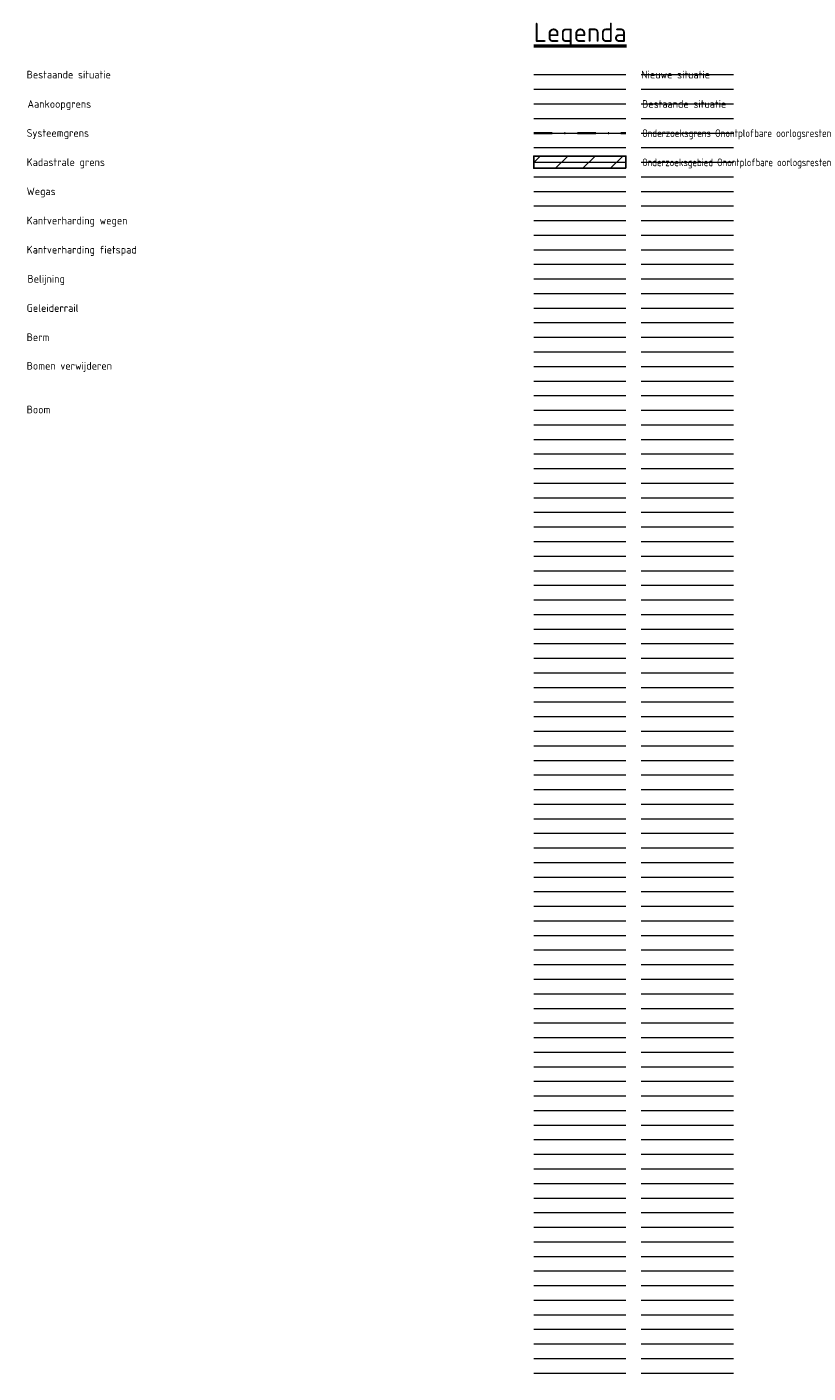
# Model space of a CAD drawing. Header units: metres. Extents: x 780 to 3546, y -363 to 107.
# Tile 4 of 18: x 897 to 1024, y -142 to 77. Entities that reach past the tile are written whole.
import ezdxf

# ---------------------------------------------------------------- set-up
doc = ezdxf.new("R2010")
doc.units = ezdxf.units.M
doc.linetypes.add('XX-DASHDOT', pattern=[10, 3, -2, 0, -2, 3])
doc.layers.add('000___Hulplijn', color=150, linetype='Continuous', plot=False)
for name, color, linetype, lineweight in [('N-WE-KG-GRENS_ONDERZOEKSGEBIED-G', 150, 'XX-DASHDOT', 35), ('N-WE-KG-GRENS_ONDERZOEKSGEBIED-V', 253, 'Continuous', 18), ('X-XX-AL-LEGENDA-T25', 7, 'Continuous', 25), ('X-XX-AL-LEGENDA-T50', 7, 'Continuous', 50), ('X-XX-AL-TEKENBLAD_VERKLARING-G', 7, 'Continuous', 18)]:
    doc.layers.add(name, color=color, linetype=linetype, lineweight=lineweight)
doc.layers.add('X-XX-AL-HULPLIJN-GN', color=7, linetype='Continuous', lineweight=13, true_color=0x9b039b, plot=False)
doc.styles.add('NLCS-ISO-M500-T50', font='NLCS-ISO.ttf', dxfattribs={"height": 2.5})
doc.styles.add('NLCS-ISO-T25', font='NLCS-ISO.ttf')

# ---------------------------------------------------------------- blocks, each defined once
blk = doc.blocks.new('*U11')
at = {"layer": 'X-XX-AL-HULPLIJN-GN', "flags": 128}
blk.add_lwpolyline([(-7.5, 0), (7.5, 0)], dxfattribs=at)
blk = doc.blocks.new('*U12')
at = {"layer": 'X-XX-AL-HULPLIJN-GN', "color": 0, "linetype": 'ByBlock', "lineweight": -2, "transparency": 16777216}
for p in [(0, 0), (0, -2.375), (0, -4.75), (0, -7.125), (0, -9.5), (0, -11.875), (0, -14.25), (0, -16.625), (0, -19), (0, -21.375), (0, -23.75), (0, -26.125), (0, -28.5), (0, -30.875), (0, -33.25), (0, -35.625), (0, -38), (0, -40.375), (0, -42.75), (0, -45.125), (0, -47.5), (0, -49.875), (0, -52.25), (0, -54.625), (0, -57), (0, -59.375), (0, -61.75), (0, -64.125), (0, -66.5), (0, -68.875), (0, -71.25), (0, -73.625), (0, -76), (0, -78.375), (0, -80.75), (0, -83.125), (0, -85.5), (0, -87.875), (0, -90.25), (0, -92.625), (0, -95), (0, -97.375), (0, -99.75), (0, -102.125), (0, -104.5), (0, -106.875), (0, -109.25), (0, -111.625), (0, -114), (0, -116.375), (0, -118.75), (0, -121.125), (0, -123.5), (0, -125.875), (0, -128.25), (0, -130.625), (0, -133), (0, -135.375), (0, -137.75), (0, -140.125), (0, -142.5), (0, -144.875), (0, -147.25), (0, -149.625), (0, -152), (0, -154.375), (0, -156.75), (0, -159.125), (0, -161.5), (0, -163.875), (0, -166.25), (0, -168.625), (0, -171), (0, -173.375), (0, -175.75), (0, -178.125), (0, -180.5), (0, -182.875), (0, -185.25), (0, -187.625), (0, -190), (0, -192.375), (0, -194.75), (0, -197.125), (0, -199.5), (0, -201.875), (0, -204.25), (0, -206.625), (0, -209), (0, -211.375)]:
    blk.add_blockref('*U11', p, dxfattribs=at)
blk = doc.blocks.new('*U9')
at = {"layer": 'X-XX-AL-HULPLIJN-GN', "flags": 128}
blk.add_lwpolyline([(-7.5, 0), (7.5, 0)], dxfattribs=at)
blk = doc.blocks.new('*U10')
at = {"layer": 'X-XX-AL-HULPLIJN-GN', "color": 0, "linetype": 'ByBlock', "lineweight": -2, "transparency": 16777216}
for p in [(0, 0), (0, -2.375), (0, -4.75), (0, -7.125), (0, -9.5), (0, -11.875), (0, -14.25), (0, -16.625), (0, -19), (0, -21.375), (0, -23.75), (0, -26.125), (0, -28.5), (0, -30.875), (0, -33.25), (0, -35.625), (0, -38), (0, -40.375), (0, -42.75), (0, -45.125), (0, -47.5), (0, -49.875), (0, -52.25), (0, -54.625), (0, -57), (0, -59.375), (0, -61.75), (0, -64.125), (0, -66.5), (0, -68.875), (0, -71.25), (0, -73.625), (0, -76), (0, -78.375), (0, -80.75), (0, -83.125), (0, -85.5), (0, -87.875), (0, -90.25), (0, -92.625), (0, -95), (0, -97.375), (0, -99.75), (0, -102.125), (0, -104.5), (0, -106.875), (0, -109.25), (0, -111.625), (0, -114), (0, -116.375), (0, -118.75), (0, -121.125), (0, -123.5), (0, -125.875), (0, -128.25), (0, -130.625), (0, -133), (0, -135.375), (0, -137.75), (0, -140.125), (0, -142.5), (0, -144.875), (0, -147.25), (0, -149.625), (0, -152), (0, -154.375), (0, -156.75), (0, -159.125), (0, -161.5), (0, -163.875), (0, -166.25), (0, -168.625), (0, -171), (0, -173.375), (0, -175.75), (0, -178.125), (0, -180.5), (0, -182.875), (0, -185.25), (0, -187.625), (0, -190), (0, -192.375), (0, -194.75), (0, -197.125), (0, -199.5), (0, -201.875), (0, -204.25), (0, -206.625), (0, -209), (0, -211.375)]:
    blk.add_blockref('*U9', p, dxfattribs=at)

msp = doc.modelspace()

# ---------------------------------------------------------------- hatches: boundary and pattern name
at = {"layer": 'N-WE-KG-GRENS_ONDERZOEKSGEBIED-V'}
h = msp.add_hatch(dxfattribs=at)
h.set_pattern_fill('ANSI31', color=256)
h.paths.add_polyline_path([(994.84, 53.91), (994.84, 55.91), (979.84, 55.91), (979.84, 53.91)])

# ---------------------------------------------------------------- linework, layer by layer
at = {"layer": '000___Hulplijn'}
msp.add_lwpolyline([(994.84, 53.91), (994.84, 55.91), (979.84, 55.91), (979.84, 53.91)], close=True, dxfattribs=at)
at = {"layer": 'N-WE-KG-GRENS_ONDERZOEKSGEBIED-G'}
msp.add_line((979.84, 59.66), (994.84, 59.66), dxfattribs=at)
at = {"layer": 'X-XX-AL-TEKENBLAD_VERKLARING-G', "color": 253}
msp.add_line((979.84, 69.16), (994.84, 69.16), dxfattribs=at)
at = {"layer": 'X-XX-AL-TEKENBLAD_VERKLARING-G', "color": 7}
msp.add_line((979.84, 64.41), (994.84, 64.41), dxfattribs=at)

# ---------------------------------------------------------------- block references
at = {"layer": 'X-XX-AL-HULPLIJN-GN'}
for name, p in [('*U10', (987.34, 69.16)), ('*U12', (1004.84, 69.16))]:
    msp.add_blockref(name, p, dxfattribs=at)

# ---------------------------------------------------------------- texts
at = {"layer": 'X-XX-AL-LEGENDA-T25', "style": 'NLCS-ISO-T25'}
for s, p in [('Nieuwe situatie', (997.34, 68.54)), ('Systeemgrens', (897.34, 59.04)), ('Kadastrale grens', (897.34, 54.29)), ('Wegas', (897.34, 49.54)), ('Geleiderrail', (897.34, 30.54)), ('Berm', (897.34, 25.79)), ('Bomen verwijderen', (897.34, 21.14))]:
    msp.add_text(s, height=1.25, dxfattribs=at).set_placement(p)
at = {"layer": 'X-XX-AL-LEGENDA-T25', "char_height": 1.25, "attachment_point": 1, "style": 'NLCS-ISO-T25'}
for s, insert, width in [('Bestaande situatie', (897.34, 69.79), 16.048), ('Aankoopgrens', (897.47, 65.01), 31.474), ('Bestaande situatie', (997.47, 65.01), 31.474), ('Onderzoeksgrens Onontplofbare oorlogsresten', (997.47, 60.26), 36.1532), ('Onderzoeksgebied Onontplofbare oorlogsresten', (997.47, 55.51), 36.1532), ('Kantverharding wegen', (897.34, 46.04), 24.14), ('Kantverharding fietspad', (897.34, 41.29), 24.3641), ('Belijning', (897.47, 36.54), 4.6481), ('Boom', (897.34, 15.27), 16.7714)]:
    msp.add_mtext(s, dxfattribs=dict(at, insert=insert, width=width))
at = {"layer": 'X-XX-AL-LEGENDA-T50', "insert": (979.84, 73.54), "char_height": 3.125, "attachment_point": 7, "style": 'NLCS-ISO-M500-T50'}
msp.add_mtext('{\\LLegenda}', dxfattribs=at)

doc.saveas('drawing.dxf')
